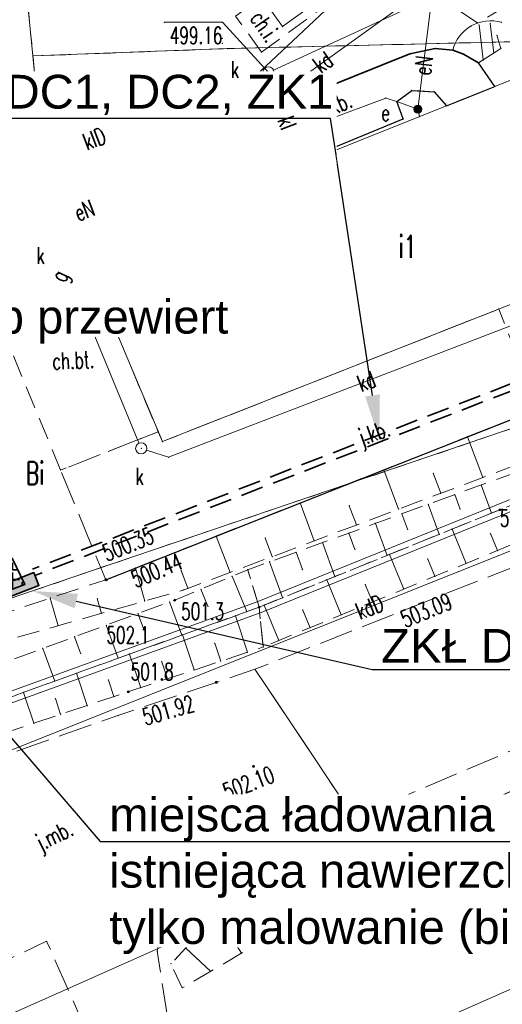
# Model space of a CAD drawing. Header units: metres. Extents: x 7422311 to 7422914, y 5495352 to 5495886.
# Tile 6 of 22: x 7422355 to 7422376, y 5495792 to 5495836. Entities that reach past the tile are written whole.
import ezdxf
from ezdxf import colors
from ezdxf.entities.mleader import LeaderData, LeaderLine
from ezdxf.enums import TextEntityAlignment as Align
from ezdxf.math import Vec2, Vec3

# ---------------------------------------------------------------- set-up
doc = ezdxf.new("R2010")
doc.units = ezdxf.units.M
doc.set_wipeout_variables(frame=1)
for name, pattern in [('L_0_03', [1, 0.5, -0.5]), ('L_0_04', [1.5, 1, -0.5]), ('L_0_06', [2, 1.5, -0.5])]:
    doc.linetypes.add(name, pattern=pattern)
doc.layers.get('0').update_dxf_attribs({"linetype": 'CONTINUOUS', "lineweight": 18})
doc.layers.add('!!!_EV_miejsca ładowania', color=3, linetype='CONTINUOUS')
for name, color, linetype, lineweight in [('_PROelCAD_ODNOSNIKI_SZCZEGOL', 7, 'CONTINUOUS', 13), ('EGB_Budynek', 7, 'CONTINUOUS', 50), ('EGB_DzialkaEwidencyjna', 7, 'CONTINUOUS', 18), ('EGB_KonturUzytkuGruntowego', 96, 'CONTINUOUS', 18), ('EGB_ObiektTrwaleZwiazanyZBudyn', 7, 'CONTINUOUS', 18), ('GES_InneUrzadzeniaTowarzyszac2', 7, 'CONTINUOUS', 18), ('GES_PrzewodElektroenergetyczny', 1, 'CONTINUOUS', 18), ('GES_PrzewodGazowy', 52, 'CONTINUOUS', 18), ('GES_PrzewodKanalizacyjny', 36, 'CONTINUOUS', 18), ('GES_Rzedna', 7, 'CONTINUOUS', 18), ('GES_UrzadzeniaSiecElektroener2', 7, 'CONTINUOUS', 18), ('GES_UrzadzeniaTechniczneSieciS', 7, 'CONTINUOUS', 18), ('KR_ObiektKarto', 7, 'CONTINUOUS', 18), ('M_projekt', 134, 'CONTINUOUS', 0), ('OT_Komunikacja', 7, 'CONTINUOUS', 18), ('OT_Ogrodzenia', 7, 'CONTINUOUS', 18), ('OT_Rzedna', 7, 'CONTINUOUS', 18), ('OT_Skarpa', 7, 'CONTINUOUS', 18)]:
    doc.layers.add(name, color=color, linetype=linetype, lineweight=lineweight)
doc.styles.add('Arial', font='arial.ttf')
doc.styles.get("Standard").update_dxf_attribs({"font": 'simplex.shx'})
doc.linetypes.add('L_0_15_SHX', pattern='A,0,-0.375,-0.75,-0.75,-0.75,-0.75,-0.75,[1,mapa_aktualana_poszerzona1.shx,S=0.05,R=0,X=0,Y=0],-0.75,-0.75,-0.75,-0.75,-0.375', length=7.5)

# ---------------------------------------------------------------- blocks, each defined once
blk = doc.blocks.new('L_0_02_1')
at = {"color": 0}
blk.add_point((0, 0), dxfattribs=at)
blk = doc.blocks.new('L_0_02_2')
at = {"color": 0}
blk.add_point((0, 0), dxfattribs=at)
blk = doc.blocks.new('SUPW_O')
at = {"color": 0, "linetype": 'Continuous', "lineweight": 18}
blk.add_wipeout([(0, -0.5), (0.25, -0.433), (0.433, -0.25), (0.5, 0), (0.433, 0.25), (0.25, 0.433), (0, 0.5), (-0.25, 0.433), (-0.433, 0.25), (-0.5, 0), (-0.433, -0.25), (-0.25, -0.433)], dxfattribs=at)
blk.add_circle((0, 0), 0.5, dxfattribs=at)
blk = doc.blocks.new('SUPS01_05')
at = {"linetype": 'Continuous', "lineweight": 13}
blk.add_hatch(color=0, dxfattribs=at).paths.add_polyline_path([(0, -0.091, 1), (0, 0.091, 1)])
at = {"color": 0, "linetype": 'Continuous', "lineweight": 13}
blk.add_circle((0, 0), 0.0906, dxfattribs=at)
blk = doc.blocks.new('SUEU')
at = {"linetype": 'Continuous', "lineweight": 18}
blk.add_hatch(color=0, dxfattribs=at).paths.add_polyline_path([(0, -0.361, 1), (0, 0.361, 1)])
at = {"color": 0, "linetype": 'Continuous', "lineweight": 18}
blk.add_circle((0, 0), 0.361, dxfattribs=at)
blk = doc.blocks.new('OTRN')
at = {"linetype": 'Continuous', "lineweight": 13}
blk.add_hatch(color=0, dxfattribs=at).paths.add_polyline_path([(0, -0.091, 1), (0, 0.091, 1)])
at = {"color": 0, "linetype": 'Continuous', "lineweight": 13}
blk.add_circle((0, 0), 0.0906, dxfattribs=at)
blk = doc.blocks.new('OTRS')
at = {"linetype": 'Continuous', "lineweight": 13}
blk.add_hatch(color=0, dxfattribs=at).paths.add_polyline_path([(0, -0.091, 1), (0, 0.091, 1)])
at = {"color": 0, "linetype": 'Continuous', "lineweight": 13}
blk.add_circle((0, 0), 0.0906, dxfattribs=at)

msp = doc.modelspace()

# ---------------------------------------------------------------- hatches: boundary and pattern name
at = {"layer": '!!!_EV_miejsca ładowania', "lineweight": 35, "true_color": 0xf26722}
h = msp.add_hatch(dxfattribs=at)
h.set_pattern_fill('ANGLE', color=30, scale=0.062)
h.set_pattern_definition([(0, (7419607.69035, 5495766.32567), (0, 0.43307), [0.31496, -0.11811]), (90, (7419607.69035, 5495766.32567), (-0.43307, 3e-17), [0.31496, -0.11811])])
h.paths.add_polyline_path([(7422349.56, 5495810.056), (7422347.234, 5495809.139), (7422344.908, 5495808.222), (7422345.416, 5495807.19), (7422354.77, 5495810.708), (7422354.211, 5495811.89), (7422351.886, 5495810.973)])
at = {"layer": 'M_projekt', "linetype": 'Continuous'}
h = msp.add_hatch(color=1, dxfattribs=at)
h.dxf.hatch_style = 1
h.paths.add_polyline_path([(7422353.796, 5495810.703), (7422355.175, 5495811.244), (7422355.398, 5495810.676), (7422354.019, 5495810.135)])

# ---------------------------------------------------------------- linework, layer by layer
at = {"layer": '!!!_EV_miejsca ładowania', "color": 32, "lineweight": 35, "true_color": 0xcd6928}
msp.add_lwpolyline([(7422344.908, 5495808.222), (7422345.416, 5495807.19), (7422354.77, 5495810.708), (7422354.211, 5495811.89), (7422344.908, 5495808.222)], dxfattribs=at)
for p in [(7422360.972, 5495835.709), (7422363.55, 5495835.709), (7422366.222, 5495835.516), (7422366.222, 5495835.516), (7422374.602, 5495835.544), (7422374.894, 5495835.677), (7422374.894, 5495835.677), (7422374.952, 5495835.586), (7422375.448, 5495835.647), (7422375.944, 5495835.707), (7422375.746, 5495835.131), (7422363.55, 5495834.997), (7422363.55, 5495834.772), (7422355.134, 5495834.207), (7422355.134, 5495834.207), (7422355.134, 5495834.207), (7422355.134, 5495834.207), (7422355.134, 5495834.207), (7422355.134, 5495834.207), (7422355.134, 5495834.207), (7422355.134, 5495834.207), (7422355.134, 5495834.207), (7422355.134, 5495834.207), (7422355.134, 5495834.207), (7422355.134, 5495834.207), (7422355.134, 5495834.207), (7422355.134, 5495834.207), (7422363.764, 5495834.537), (7422363.764, 5495834.537), (7422363.764, 5495834.537), (7422363.764, 5495834.537), (7422363.764, 5495834.537), (7422363.764, 5495834.537), (7422363.764, 5495834.537), (7422363.764, 5495834.537), (7422365.292, 5495834.379), (7422365.292, 5495834.379), (7422371.874, 5495834.297), (7422371.874, 5495834.297), (7422371.874, 5495834.297), (7422371.874, 5495834.297), (7422371.874, 5495834.297), (7422371.874, 5495834.297), (7422373.004, 5495834.547), (7422373.004, 5495834.547), (7422373.004, 5495834.547), (7422373.004, 5495834.547), (7422373.004, 5495834.547), (7422373.004, 5495834.547), (7422373.784, 5495834.467), (7422373.784, 5495834.467), (7422373.784, 5495834.467), (7422373.784, 5495834.467), (7422373.784, 5495834.467), (7422373.784, 5495834.467), (7422373.784, 5495834.467), (7422373.784, 5495834.467), (7422373.784, 5495834.467), (7422374.264, 5495834.287), (7422374.264, 5495834.287), (7422374.264, 5495834.287), (7422374.264, 5495834.287), (7422374.264, 5495834.287), (7422374.264, 5495834.287), (7422374.264, 5495834.287), (7422374.264, 5495834.287), (7422375.607, 5495834.339), (7422375.924, 5495834.547), (7422375.924, 5495834.547), (7422375.924, 5495834.547), (7422374.934, 5495833.897), (7422374.934, 5495833.897), (7422374.934, 5495833.897), (7422374.934, 5495833.897), (7422374.934, 5495833.897), (7422374.934, 5495833.897), (7422374.934, 5495833.897), (7422374.934, 5495833.897), (7422374.934, 5495833.897), (7422374.934, 5495833.897), (7422375.141, 5495834.033), (7422375.654, 5495832.857), (7422375.654, 5495832.857), (7422375.654, 5495832.857), (7422375.654, 5495832.857), (7422371.964, 5495832.677), (7422371.964, 5495832.677), (7422371.964, 5495832.677), (7422371.964, 5495832.677), (7422372.954, 5495832.617), (7422372.954, 5495832.617), (7422372.954, 5495832.617), (7422372.954, 5495832.617), (7422370.804, 5495832.337), (7422370.804, 5495832.337), (7422371.304, 5495832.177), (7422371.304, 5495832.177), (7422371.304, 5495832.177), (7422371.304, 5495832.177), (7422371.304, 5495832.177), (7422371.304, 5495832.177), (7422373.504, 5495831.997), (7422373.504, 5495831.997), (7422373.504, 5495831.997), (7422373.504, 5495831.997), (7422372.234, 5495831.847), (7422372.234, 5495831.847), (7422372.234, 5495831.847), (7422372.234, 5495831.847), (7422372.234, 5495831.847), (7422372.234, 5495831.847), (7422355.424, 5495831.237), (7422355.424, 5495831.237), (7422355.424, 5495831.237), (7422355.424, 5495831.237), (7422355.424, 5495831.237), (7422355.424, 5495831.237), (7422355.424, 5495831.237), (7422355.424, 5495831.237), (7422355.424, 5495831.237), (7422355.424, 5495831.237), (7422371.584, 5495831.407), (7422371.584, 5495831.407), (7422371.584, 5495831.407), (7422371.584, 5495831.407), (7422372.301, 5495831.513), (7422372.301, 5495831.513), (7422363.304, 5495830.857), (7422363.304, 5495830.857), (7422363.304, 5495830.857), (7422363.304, 5495830.857), (7422363.304, 5495830.857), (7422363.304, 5495830.857), (7422364.904, 5495829.957), (7422364.904, 5495829.957), (7422364.904, 5495829.957), (7422364.904, 5495829.957), (7422366.024, 5495829.987), (7422366.024, 5495829.987), (7422366.024, 5495829.987), (7422366.024, 5495829.987), (7422366.14, 5495829.863), (7422366.14, 5495829.863), (7422367.017, 5495830.013), (7422367.017, 5495830.013), (7422367.814, 5495829.857), (7422367.814, 5495829.857), (7422367.814, 5495829.857), (7422367.814, 5495829.857), (7422367.814, 5495829.857), (7422367.814, 5495829.857), (7422367.814, 5495829.857), (7422367.103, 5495829.429), (7422367.103, 5495829.429), (7422364.294, 5495829.247), (7422364.294, 5495829.247), (7422364.294, 5495829.247), (7422364.294, 5495829.247), (7422366.694, 5495829.267), (7422366.694, 5495829.267), (7422366.694, 5495829.267), (7422366.694, 5495829.267), (7422366.696, 5495829.266), (7422366.696, 5495829.266), (7422364.253, 5495828.357), (7422364.253, 5495828.357), (7422364.294, 5495828.303), (7422364.294, 5495828.303), (7422364.294, 5495828.297), (7422364.294, 5495828.297), (7422356.873, 5495825.684), (7422356.873, 5495825.684), (7422356.873, 5495825.684), (7422356.873, 5495825.684), (7422357.344, 5495825.517), (7422357.344, 5495825.517), (7422357.344, 5495825.517), (7422357.344, 5495825.517), (7422357.521, 5495825.098), (7422357.521, 5495825.098), (7422355.948, 5495823.673), (7422355.948, 5495823.673), (7422375.828, 5495822.958), (7422375.828, 5495822.958), (7422360.702, 5495817.502), (7422360.702, 5495817.502), (7422360.702, 5495817.502), (7422360.702, 5495817.502), (7422374.442, 5495817.282), (7422360.884, 5495817.067), (7422360.884, 5495817.067), (7422360.884, 5495817.067), (7422360.884, 5495817.067), (7422361.159, 5495816.369), (7422361.159, 5495816.369), (7422356.364, 5495815.797), (7422356.364, 5495815.797), (7422356.364, 5495815.797), (7422356.364, 5495815.797), (7422370.722, 5495815.811), (7422372.917, 5495815.657), (7422375.123, 5495815.471), (7422375.048, 5495815.138), (7422373.251, 5495814.767), (7422373.874, 5495814.711), (7422367.002, 5495814.34), (7422369.185, 5495814.217), (7422371.379, 5495814.064), (7422372.699, 5495814.284), (7422374.109, 5495814.064), (7422371.524, 5495813.857), (7422375.503, 5495813.887), (7422369.507, 5495813.36), (7422370.349, 5495813.43), (7422371.775, 5495813.167), (7422373.751, 5495813.177), (7422363.282, 5495812.868), (7422365.453, 5495812.778), (7422369.174, 5495813.003), (7422373.184, 5495812.948), (7422375.454, 5495812.981), (7422367.635, 5495812.656), (7422368, 5495812.576), (7422365.763, 5495811.952), (7422366.825, 5495812.149), (7422369.44, 5495812.271), (7422370.866, 5495812.009), (7422370.97, 5495812.051), (7422372.676, 5495811.847), (7422375.766, 5495812.223), (7422359.684, 5495811.445), (7422365.65, 5495811.722), (7422374.379, 5495811.651), (7422361.72, 5495811.338), (7422363.891, 5495811.248), (7422363.982, 5495811.079), (7422364.674, 5495811.367), (7422364.674, 5495811.367), (7422364.674, 5495811.367), (7422364.674, 5495811.367), (7422367.106, 5495811.374), (7422368.547, 5495811.069), (7422372.992, 5495811.08), (7422358.374, 5495810.927), (7422358.374, 5495810.927), (7422358.374, 5495810.927), (7422358.374, 5495810.927), (7422358.374, 5495810.927), (7422358.374, 5495810.927), (7422362.019, 5495810.544), (7422368.189, 5495810.924), (7422369.899, 5495810.712), (7422355.905, 5495810.108), (7422361.814, 5495810.467), (7422361.814, 5495810.467), (7422362.597, 5495810.504), (7422366.228, 5495810.13), (7422371.605, 5495810.509), (7422357.991, 5495810.085), (7422360.101, 5495809.979), (7422361.208, 5495809.938), (7422361.434, 5495810.021), (7422361.434, 5495810.021), (7422362.91, 5495809.75), (7422365.184, 5495809.707), (7422365.184, 5495809.707), (7422365.184, 5495809.707), (7422365.184, 5495809.707), (7422365.184, 5495809.707), (7422365.184, 5495809.707), (7422365.184, 5495809.707), (7422365.184, 5495809.707), (7422365.184, 5495809.707), (7422365.184, 5495809.707), (7422365.184, 5495809.707), (7422365.184, 5495809.707), (7422365.409, 5495809.798), (7422370.218, 5495809.937), (7422358.178, 5495809.431), (7422359.799, 5495809.422), (7422364.126, 5495809.324), (7422364.635, 5495809.508), (7422367.122, 5495809.578), (7422368.832, 5495809.366), (7422356.254, 5495808.883), (7422358.391, 5495808.905), (7422367.445, 5495808.794), (7422356.983, 5495808.389), (7422360.069, 5495808.686), (7422361.748, 5495808.462), (7422361.775, 5495808.472), (7422363.215, 5495808.104), (7422365.364, 5495807.937), (7422365.364, 5495807.937), (7422365.364, 5495807.937), (7422365.364, 5495807.937), (7422366.058, 5495808.223), (7422355.574, 5495807.873), (7422357.25, 5495807.659), (7422359.424, 5495807.62), (7422364.666, 5495807.705), (7422358.928, 5495807.44), (7422360.854, 5495807.283), (7422363.48, 5495807.309), (7422357.073, 5495806.768), (7422362.294, 5495806.914), (7422364.994, 5495806.947), (7422364.994, 5495806.947), (7422364.994, 5495806.947), (7422364.994, 5495806.947), (7422356.107, 5495806.418), (7422358.492, 5495806.462), (7422361.108, 5495806.519), (7422354.721, 5495805.916), (7422358.736, 5495805.729), (7422359.922, 5495806.124), (7422356.131, 5495805.64), (7422357.55, 5495805.334), (7422356.365, 5495804.939), (7422358.914, 5495804.89), (7422358.914, 5495804.89), (7422355.179, 5495804.544), (7422375.328, 5495801.065), (7422374.414, 5495800.659), (7422375.591, 5495800.471), (7422369.404, 5495800.357), (7422369.404, 5495800.357), (7422369.404, 5495800.357), (7422369.404, 5495800.357), (7422373.5, 5495800.253), (7422372.586, 5495799.847), (7422373.759, 5495799.669), (7422371.672, 5495799.441), (7422374.937, 5495799.482), (7422370.559, 5495798.947), (7422370.559, 5495798.947), (7422370.758, 5495799.035), (7422371.927, 5495798.867), (7422369.837, 5495798.648), (7422373.1, 5495798.689), (7422367.988, 5495797.883), (7422368.912, 5495798.265), (7422370.076, 5495798.068), (7422371.264, 5495797.897), (7422367.064, 5495797.5), (7422366.14, 5495797.118), (7422368.234, 5495797.29), (7422369.398, 5495797.093), (7422361.097, 5495796.765), (7422361.097, 5495796.765), (7422365.216, 5495796.736), (7422368.373, 5495796.65), (7422368.373, 5495796.65), (7422364.181, 5495796.307), (7422364.181, 5495796.307), (7422364.292, 5495796.353), (7422366.436, 5495796.404), (7422367.603, 5495796.2), (7422363.437, 5495795.838), (7422362.606, 5495795.287), (7422362.671, 5495795.355), (7422362.671, 5495795.355), (7422364.641, 5495795.512), (7422355.745, 5495794.858), (7422355.745, 5495794.858), (7422365.86, 5495795.18), (7422360.657, 5495794.413), (7422360.657, 5495794.413), (7422361.924, 5495794.555), (7422363.269, 5495794.669), (7422364.393, 5495794.322), (7422361.271, 5495793.854), (7422361.271, 5495793.854), (7422363.03, 5495793.524), (7422361.771, 5495792.787), (7422361.771, 5495792.787)]:
    msp.add_point(p)
at = {"layer": '_PROelCAD_ODNOSNIKI_SZCZEGOL', "lineweight": 18, "flags": 128}
for points in [[(7422377.364, 5495840.657), (7422356.324, 5495825.517), (7422359.944, 5495816.767), (7422361.159, 5495816.369), (7422384.304, 5495825.268), (7422387.807, 5495827.739)], [(7422372.234, 5495831.847), (7422371.304, 5495832.177), (7422370.804, 5495832.337), (7422334.369, 5495818.747)]]:
    msp.add_lwpolyline(points, dxfattribs=at)
msp.add_lwpolyline([(7422384.574, 5495826.407), (7422360.884, 5495817.067), (7422357.344, 5495825.517), (7422380.794, 5495834.917)], close=True, dxfattribs=at)
at = {"layer": 'EGB_DzialkaEwidencyjna', "linetype": 'CONTINUOUS', "lineweight": 18}
for p, q in [((7422355.134, 5495834.207), (7422354.664, 5495839.057)), ((7422363.764, 5495834.537), (7422389.924, 5495835.167)), ((7422389.924, 5495835.167), (7422363.764, 5495834.537)), ((7422355.134, 5495834.207), (7422363.764, 5495834.537)), ((7422363.764, 5495834.537), (7422355.134, 5495834.207)), ((7422355.424, 5495831.237), (7422355.134, 5495834.207)), ((7422344.014, 5495832.937), (7422355.424, 5495831.237)), ((7422390.374, 5495822.387), (7422353.044, 5495809.727)), ((7422400.554, 5495803.517), (7422372.968, 5495791.223))]:
    msp.add_line(p, q, dxfattribs=at)
at = {"layer": 'EGB_KonturUzytkuGruntowego', "color": 96, "linetype": 'L_0_03', "lineweight": 18, "flags": 128}
for points in [[(7422404.094, 5495828.507), (7422389.924, 5495835.167), (7422363.764, 5495834.537), (7422355.134, 5495834.207), (7422354.664, 5495839.057), (7422364.614, 5495839.657), (7422388.214, 5495839.107), (7422407.684, 5495830.107)], [(7422353.044, 5495809.727), (7422342.744, 5495831.677), (7422344.014, 5495832.937), (7422355.424, 5495831.237), (7422355.134, 5495834.207), (7422363.764, 5495834.537), (7422389.924, 5495835.167), (7422394.984, 5495824.447), (7422390.374, 5495822.387)]]:
    msp.add_lwpolyline(points, close=True, dxfattribs=at)
at = {"layer": 'EGB_ObiektTrwaleZwiazanyZBudyn', "linetype": 'Continuous', "lineweight": 18, "flags": 128}
msp.add_lwpolyline([(7422366.14, 5495829.863), (7422366.696, 5495829.266), (7422364.294, 5495828.297), (7422364.294, 5495829.247), (7422364.904, 5495829.957), (7422366.024, 5495829.987)], close=True, dxfattribs=at)
at = {"layer": 'GES_InneUrzadzeniaTowarzyszac2'}
for p in [(7422365.594, 5495833.477), (7422356.324, 5495825.517), (7422359.944, 5495816.767)]:
    msp.add_point(p, dxfattribs=at)
at = {"layer": 'GES_PrzewodElektroenergetyczny', "color": 1, "linetype": 'Continuous', "lineweight": 18, "flags": 128}
for points in [[(7422372.234, 5495831.847), (7422372.784, 5495836.197)], [(7422372.234, 5495831.847), (7422372.301, 5495831.513)], [(7422451.154, 5495827.037), (7422449.142, 5495828.993), (7422443.162, 5495824.004), (7422438.567, 5495825.867), (7422430.469, 5495824.022), (7422417.254, 5495818.797), (7422405.949, 5495814.471), (7422380.354, 5495803.297), (7422350.137, 5495789.838), (7422337.651, 5495789.769), (7422323.364, 5495795.282), (7422317.278, 5495798.229)]]:
    msp.add_lwpolyline(points, dxfattribs=at)
at = {"layer": 'GES_PrzewodGazowy', "color": 52, "linetype": 'Continuous', "lineweight": 18, "flags": 128}
for points in [[(7422356.873, 5495825.684), (7422368.352, 5495836.454), (7422370.965, 5495844.535)], [(7422356.873, 5495825.684), (7422355.948, 5495823.673)]]:
    msp.add_lwpolyline(points, dxfattribs=at)
at = {"layer": 'GES_PrzewodKanalizacyjny', "color": 36, "linetype": 'Continuous', "lineweight": 18, "flags": 128}
for points in [[(7422463.144, 5495844.657), (7422447.174, 5495838.307), (7422396.35, 5495819.815), (7422376.694, 5495812.343), (7422340.908, 5495798.066), (7422317.474, 5495814.337)], [(7422377.794, 5495839.117), (7422365.594, 5495833.477)], [(7422365.594, 5495833.477), (7422348.592, 5495826.998)], [(7422367.103, 5495829.429), (7422365.594, 5495833.477)]]:
    msp.add_lwpolyline(points, dxfattribs=at)
at = {"layer": 'GES_UrzadzeniaSiecElektroener2', "color": 1}
msp.add_point((7422372.234, 5495831.847), dxfattribs=at)
at = {"layer": 'GES_UrzadzeniaTechniczneSieciS', "color": 7, "linetype": 'Continuous', "lineweight": 18, "flags": 128}
msp.add_lwpolyline([(7422366.222, 5495835.516), (7422365.314, 5495836.787), (7422366.574, 5495837.687), (7422367.484, 5495836.417)], close=True, dxfattribs=at)
at = {"layer": 'KR_ObiektKarto', "linetype": 'Continuous', "lineweight": 18, "flags": 128}
for points in [[(7422375.141, 5495834.033), (7422374.952, 5495835.586)], [(7422375.607, 5495834.339), (7422375.448, 5495835.647)], [(7422375.123, 5495815.471), (7422374.442, 5495817.282)], [(7422371.379, 5495814.064), (7422370.722, 5495815.811)], [(7422373.251, 5495814.767), (7422372.917, 5495815.657)], [(7422375.048, 5495815.138), (7422375.503, 5495813.887)], [(7422373.874, 5495814.711), (7422374.109, 5495814.064)], [(7422367.635, 5495812.656), (7422367.002, 5495814.34)], [(7422369.507, 5495813.36), (7422369.185, 5495814.217)], [(7422372.699, 5495814.284), (7422373.184, 5495812.948)], [(7422371.524, 5495813.857), (7422371.775, 5495813.167)], [(7422370.349, 5495813.43), (7422370.866, 5495812.009)], [(7422374.379, 5495811.651), (7422373.751, 5495813.177)], [(7422363.891, 5495811.248), (7422363.282, 5495812.868)], [(7422365.763, 5495811.952), (7422365.453, 5495812.778)], [(7422369.174, 5495813.003), (7422369.44, 5495812.271)], [(7422375.766, 5495812.223), (7422375.454, 5495812.981)], [(7422368, 5495812.576), (7422368.547, 5495811.069)], [(7422366.825, 5495812.149), (7422367.106, 5495811.374)], [(7422371.605, 5495810.509), (7422370.97, 5495812.051)], [(7422372.992, 5495811.08), (7422372.676, 5495811.847)], [(7422360.101, 5495809.979), (7422359.684, 5495811.445)], [(7422365.65, 5495811.722), (7422366.228, 5495810.13)], [(7422362.019, 5495810.544), (7422361.72, 5495811.338)], [(7422363.982, 5495811.079), (7422364.635, 5495809.508)], [(7422368.832, 5495809.366), (7422368.189, 5495810.924)], [(7422370.218, 5495809.937), (7422369.899, 5495810.712)], [(7422356.254, 5495808.883), (7422355.905, 5495810.108)], [(7422362.597, 5495810.504), (7422362.91, 5495809.75)], [(7422358.178, 5495809.431), (7422357.991, 5495810.085)], [(7422361.208, 5495809.938), (7422361.748, 5495808.462)], [(7422366.058, 5495808.223), (7422365.409, 5495809.798)], [(7422359.799, 5495809.422), (7422360.069, 5495808.686)], [(7422364.666, 5495807.705), (7422364.126, 5495809.324)], [(7422367.445, 5495808.794), (7422367.122, 5495809.578)], [(7422358.391, 5495808.905), (7422358.928, 5495807.44)], [(7422356.983, 5495808.389), (7422357.25, 5495807.659)], [(7422362.294, 5495806.914), (7422361.775, 5495808.472)], [(7422363.48, 5495807.309), (7422363.215, 5495808.104)], [(7422355.574, 5495807.873), (7422356.107, 5495806.418)], [(7422359.922, 5495806.124), (7422359.424, 5495807.62)], [(7422361.108, 5495806.519), (7422360.854, 5495807.283)], [(7422357.55, 5495805.334), (7422357.073, 5495806.768)], [(7422358.736, 5495805.729), (7422358.492, 5495806.462)], [(7422355.179, 5495804.544), (7422354.721, 5495805.916)], [(7422356.365, 5495804.939), (7422356.131, 5495805.64)], [(7422375.328, 5495801.065), (7422375.591, 5495800.471)], [(7422374.414, 5495800.659), (7422374.937, 5495799.482)], [(7422373.5, 5495800.253), (7422373.759, 5495799.669)], [(7422372.586, 5495799.847), (7422373.1, 5495798.689)], [(7422371.672, 5495799.441), (7422371.927, 5495798.867)], [(7422370.758, 5495799.035), (7422371.264, 5495797.897)], [(7422369.837, 5495798.648), (7422370.076, 5495798.068)], [(7422367.988, 5495797.883), (7422368.234, 5495797.29)], [(7422368.912, 5495798.265), (7422369.398, 5495797.093)], [(7422367.064, 5495797.5), (7422367.603, 5495796.2)], [(7422366.14, 5495797.118), (7422366.436, 5495796.404)], [(7422365.216, 5495796.736), (7422365.86, 5495795.18)], [(7422364.292, 5495796.353), (7422364.641, 5495795.512)], [(7422363.437, 5495795.838), (7422364.393, 5495794.322)], [(7422362.606, 5495795.287), (7422363.269, 5495794.669)], [(7422361.924, 5495794.555), (7422363.03, 5495793.524)]]:
    msp.add_lwpolyline(points, dxfattribs=at)
at = {"layer": 'M_projekt', "color": 1, "linetype": 'Continuous', "lineweight": 35}
msp.add_lwpolyline([(7422353.796, 5495810.703), (7422355.175, 5495811.244), (7422355.398, 5495810.676), (7422354.019, 5495810.135)], close=True, dxfattribs=at)
at = {"layer": 'OT_Komunikacja', "linetype": 'CONTINUOUS', "lineweight": 18}
for p, q in [((7422365.09, 5495809.939), (7422385.31, 5495818.129)), ((7422365.278, 5495809.476), (7422385.498, 5495817.666)), ((7422346.769, 5495803.3), (7422365.099, 5495809.942)), ((7422346.875, 5495802.807), (7422365.269, 5495809.472))]:
    msp.add_line(p, q, dxfattribs=at)
at = {"layer": 'OT_Komunikacja', "color": 7, "linetype": 'L_0_04', "lineweight": 18, "flags": 128}
for points in [[(7422380.214, 5495840.197), (7422379.514, 5495839.497), (7422379.214, 5495838.727), (7422379.214, 5495837.917), (7422375.824, 5495836.227), (7422374.894, 5495835.677), (7422373.854, 5495836.357), (7422379.364, 5495841.417), (7422368.924, 5495853.217), (7422370.514, 5495854.707), (7422370.914, 5495855.347), (7422371.394, 5495856.167), (7422372.284, 5495857.807), (7422372.024, 5495858.407), (7422371.644, 5495858.567), (7422370.734, 5495858.837), (7422370.244, 5495858.857), (7422369.634, 5495858.737), (7422377.574, 5495865.917), (7422377.334, 5495863.327), (7422376.894, 5495860.917), (7422376.934, 5495860.357), (7422377.034, 5495859.957), (7422378.784, 5495856.057), (7422379.424, 5495855.167), (7422382.904, 5495846.867), (7422382.644, 5495846.647), (7422382.194, 5495845.457), (7422382.814, 5495841.877), (7422382.984, 5495841.277)], [(7422365.292, 5495834.379), (7422364.135, 5495835.971), (7422367.189, 5495838.191), (7422368.346, 5495836.6)], [(7422356.364, 5495815.797), (7422353.214, 5495823.427), (7422357.521, 5495825.098), (7422360.702, 5495817.502)]]:
    msp.add_lwpolyline(points, close=True, dxfattribs=at)
at = {"layer": 'OT_Komunikacja', "color": 7, "linetype": 'L_0_06', "lineweight": 18, "flags": 128}
for points in [[(7422400.354, 5495830.247), (7422391.014, 5495824.477), (7422386.364, 5495821.997), (7422358.374, 5495810.927), (7422356.364, 5495815.797), (7422360.702, 5495817.502), (7422360.884, 5495817.067), (7422375.828, 5495822.958), (7422376.374, 5495821.567), (7422385.134, 5495825.007), (7422384.574, 5495826.407), (7422393.604, 5495830.127), (7422388.734, 5495841.967), (7422388.364, 5495842.627), (7422387.974, 5495842.937), (7422387.084, 5495843.167), (7422386.544, 5495843.207), (7422385.964, 5495843.047), (7422382.814, 5495841.877), (7422382.644, 5495846.647), (7422386.034, 5495847.997), (7422387.504, 5495848.307), (7422388.874, 5495848.457), (7422393.174, 5495853.627), (7422395.484, 5495851.027), (7422392.294, 5495847.237), (7422393.354, 5495846.297), (7422394.194, 5495845.237), (7422394.744, 5495844.187)], [(7422433.214, 5495826.447), (7422422.094, 5495822.027), (7422408.674, 5495816.757), (7422388.774, 5495808.597), (7422369.404, 5495800.357), (7422364.994, 5495806.947), (7422386.514, 5495815.467), (7422402.284, 5495821.697), (7422421.984, 5495829.697), (7422429.134, 5495832.847)]]:
    msp.add_lwpolyline(points, close=True, dxfattribs=at)
at = {"layer": 'OT_Komunikacja', "color": 7, "linetype": 'Continuous', "lineweight": 25, "flags": 128}
for points in [[(7422358.374, 5495810.927), (7422386.364, 5495821.997), (7422391.014, 5495824.477), (7422400.354, 5495830.247), (7422394.744, 5495844.187), (7422394.194, 5495845.237), (7422393.354, 5495846.297), (7422392.294, 5495847.237), (7422395.484, 5495851.027), (7422393.174, 5495853.627), (7422388.874, 5495848.457), (7422387.504, 5495848.307), (7422386.034, 5495847.997), (7422382.644, 5495846.647)], [(7422345.484, 5495830.182), (7422357.344, 5495825.517)]]:
    msp.add_lwpolyline(points, dxfattribs=at)
at = {"layer": 'OT_Komunikacja', "color": 7, "linetype": 'Continuous', "lineweight": 18, "flags": 128}
msp.add_lwpolyline([(7422373.784, 5495834.467, -0.202682), (7422374.602, 5495835.544, -0.202682), (7422375.944, 5495835.707), (7422375.944, 5495835.707)], format="xyb", dxfattribs=at)
for points in [[(7422375.746, 5495835.131), (7422375.924, 5495834.547)], [(7422375.924, 5495834.547), (7422374.934, 5495833.897), (7422374.264, 5495834.287), (7422373.784, 5495834.467)]]:
    msp.add_lwpolyline(points, dxfattribs=at)
at = {"layer": 'OT_Komunikacja', "color": 7, "linetype": 'Continuous', "lineweight": 25, "flags": 128}
msp.add_lwpolyline([(7422366.696, 5495829.266, -0.353597), (7422367.017, 5495830.013, -0.353143), (7422367.814, 5495829.857), (7422371.584, 5495831.407), (7422371.304, 5495832.177), (7422371.964, 5495832.677), (7422372.954, 5495832.617), (7422373.504, 5495831.997), (7422375.654, 5495832.857), (7422374.934, 5495833.897), (7422374.264, 5495834.287), (7422373.784, 5495834.467), (7422373.004, 5495834.547), (7422371.874, 5495834.297), (7422363.304, 5495830.857), (7422364.294, 5495828.297)], format="xyb", dxfattribs=at)
at = {"layer": 'OT_Komunikacja', "color": 7, "linetype": 'L_0_04', "lineweight": 18, "flags": 128}
for points in [[(7422366.696, 5495829.266), (7422366.024, 5495829.987), (7422364.904, 5495829.957), (7422364.294, 5495829.247), (7422364.253, 5495828.357), (7422363.304, 5495830.857), (7422371.874, 5495834.297), (7422373.004, 5495834.547), (7422373.784, 5495834.467), (7422374.264, 5495834.287), (7422374.934, 5495833.897), (7422374.934, 5495833.897)], [(7422375.654, 5495832.857), (7422373.504, 5495831.997), (7422372.954, 5495832.617), (7422371.964, 5495832.677), (7422371.304, 5495832.177), (7422371.584, 5495831.407), (7422367.814, 5495829.857)]]:
    msp.add_lwpolyline(points, dxfattribs=at)
msp.add_lwpolyline([(7422367.814, 5495829.857, 0.353143), (7422367.017, 5495830.013, 0.353597), (7422366.696, 5495829.266)], format="xyb", dxfattribs=at)
at = {"layer": 'OT_Komunikacja', "color": 7, "linetype": 'L_0_06', "lineweight": 18, "flags": 128}
msp.add_lwpolyline([(7422328.484, 5495806.047), (7422330.384, 5495804.057), (7422332.23, 5495802.95), (7422334.669, 5495801.641), (7422336.513, 5495801.066), (7422341.47, 5495800.355), (7422344.973, 5495800.558), (7422347.595, 5495800.914), (7422358.914, 5495804.89), (7422364.994, 5495806.947), (7422369.404, 5495800.357), (7422361.097, 5495796.765), (7422360.657, 5495794.413), (7422361.182, 5495791.063), (7422361.964, 5495789.189), (7422360.854, 5495788.957), (7422358.58, 5495788.487), (7422357.815, 5495790.193), (7422355.745, 5495794.858), (7422350.111, 5495792.168), (7422348.257, 5495789.402), (7422347.474, 5495788.037), (7422345.553, 5495786.838), (7422339.994, 5495787.499), (7422340.124, 5495787.846, 0.051197), (7422340.16, 5495788.944, 0.051197), (7422339.972, 5495790.026, 0.089478), (7422338.551, 5495791.565, 0.089478), (7422336.682, 5495792.51), (7422327.938, 5495795.271), (7422325.464, 5495795.997), (7422319.534, 5495798.907)], format="xyb", close=True, dxfattribs=at)
at = {"layer": 'OT_Ogrodzenia', "linetype": 'CONTINUOUS', "lineweight": 35}
for p, q in [((7422363.304, 5495830.857), (7422371.874, 5495834.297)), ((7422371.874, 5495834.297), (7422373.004, 5495834.547)), ((7422373.004, 5495834.547), (7422373.784, 5495834.467)), ((7422373.784, 5495834.467), (7422374.264, 5495834.287)), ((7422374.264, 5495834.287), (7422374.934, 5495833.897))]:
    msp.add_line(p, q, dxfattribs=at)
at = {"layer": 'OT_Ogrodzenia', "linetype": 'L_0_15_SHX', "lineweight": 35}
for p, q in [((7422363.304, 5495830.857), (7422371.874, 5495834.297)), ((7422371.874, 5495834.297), (7422373.004, 5495834.547)), ((7422373.004, 5495834.547), (7422373.784, 5495834.467)), ((7422373.784, 5495834.467), (7422374.264, 5495834.287)), ((7422374.264, 5495834.287), (7422374.934, 5495833.897))]:
    msp.add_line(p, q, dxfattribs=at)
at = {"layer": 'OT_Rzedna'}
for p in [(7422375.876, 5495814.038), (7422358.374, 5495810.927), (7422358.4, 5495810.918), (7422361.434, 5495810.021), (7422365.184, 5495809.707), (7422363.281, 5495806.367), (7422359.371, 5495805.941), (7422364.932, 5495802.63)]:
    msp.add_point(p, dxfattribs=at)
at = {"layer": 'OT_Skarpa', "color": 7, "linetype": 'L_0_04', "lineweight": 18, "flags": 128}
for points in [[(7422400.884, 5495827.277), (7422397.084, 5495824.977), (7422394.864, 5495824.387), (7422392.054, 5495821.837), (7422361.814, 5495810.467), (7422351.144, 5495807.427), (7422343.714, 5495805.457), (7422348.974, 5495807.807), (7422358.374, 5495810.927), (7422386.364, 5495821.997), (7422391.014, 5495824.477), (7422400.354, 5495830.247), (7422394.744, 5495844.187), (7422394.194, 5495845.237), (7422393.354, 5495846.297), (7422392.294, 5495847.237), (7422395.484, 5495851.027), (7422396.514, 5495848.167), (7422397.404, 5495845.327), (7422402.484, 5495834.484), (7422403.424, 5495831.837), (7422403.514, 5495829.337)], [(7422365.184, 5495809.707), (7422346.822, 5495803.054), (7422341.775, 5495802.664), (7422338.698, 5495803), (7422334.691, 5495804.159), (7422332.048, 5495806.184), (7422329.545, 5495809.163), (7422328.234, 5495813.817), (7422327.754, 5495816.567), (7422327.994, 5495820.537), (7422328.574, 5495821.087), (7422329.104, 5495822.107), (7422331.824, 5495825.387), (7422336.814, 5495828.687), (7422343.304, 5495832.177), (7422347.254, 5495832.787), (7422348.504, 5495832.307), (7422341.054, 5495829.947), (7422333.993, 5495825.119), (7422331.293, 5495821.702), (7422330.251, 5495817.67), (7422330.117, 5495814.319), (7422331.365, 5495809.796), (7422336.201, 5495805.775), (7422340.724, 5495804.995), (7422346.634, 5495804.596), (7422361.434, 5495810.021), (7422364.674, 5495811.367)], [(7422328.574, 5495821.087), (7422327.994, 5495820.537), (7422327.754, 5495816.567), (7422328.234, 5495813.817), (7422329.545, 5495809.163), (7422332.048, 5495806.184), (7422334.691, 5495804.159), (7422338.698, 5495803), (7422341.775, 5495802.664), (7422346.822, 5495803.054), (7422365.184, 5495809.707), (7422365.364, 5495807.937), (7422347.152, 5495801.87), (7422341.849, 5495801.159), (7422336.199, 5495801.939), (7422333.253, 5495803.343), (7422331.225, 5495804.851), (7422328.444, 5495809.187), (7422327.334, 5495813.477), (7422326.714, 5495816.147), (7422326.664, 5495818.937), (7422327.414, 5495821.537)], [(7422365.184, 5495809.707), (7422364.674, 5495811.367), (7422385.034, 5495818.767), (7422385.404, 5495817.897)], [(7422386.044, 5495816.457), (7422365.364, 5495807.937), (7422365.184, 5495809.707), (7422385.404, 5495817.897)], [(7422377.964, 5495800.787), (7422368.373, 5495796.65), (7422361.771, 5495792.787), (7422361.271, 5495793.854), (7422362.671, 5495795.355), (7422364.181, 5495796.307), (7422370.559, 5495798.947), (7422380.354, 5495803.297)]]:
    msp.add_lwpolyline(points, close=True, dxfattribs=at)

# ---------------------------------------------------------------- block references
at = {"layer": 'EGB_DzialkaEwidencyjna', "color": 7, "linetype": 'Continuous'}
for name, p, xscale, yscale, zscale, rotation in [('L_0_02_2', (7422355.134, 5495834.207), 0.4999999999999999, 0.4999999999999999, 0.4999999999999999, 275.58), ('L_0_02_1', (7422355.134, 5495834.207), 0.5, 0.5, 0.5, 2.19), ('L_0_02_2', (7422355.134, 5495834.207), 0.5, 0.5, 0.5, 2.19), ('L_0_02_1', (7422355.134, 5495834.207), 0.5, 0.5, 0.5, 95.54), ('L_0_02_2', (7422355.134, 5495834.207), 0.5, 0.5, 0.5, 95.54), ('L_0_02_1', (7422355.134, 5495834.207), 0.4999999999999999, 0.4999999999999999, 0.4999999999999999, 275.58), ('L_0_02_1', (7422363.764, 5495834.537), 0.5, 0.5, 0.5, 1.38), ('L_0_02_2', (7422363.764, 5495834.537), 0.4999999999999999, 0.4999999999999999, 0.4999999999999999, 182.19), ('L_0_02_2', (7422363.764, 5495834.537), 0.5, 0.5, 0.5, 1.38), ('L_0_02_1', (7422363.764, 5495834.537), 0.4999999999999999, 0.4999999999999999, 0.4999999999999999, 182.19), ('L_0_02_2', (7422355.424, 5495831.237), 0.5, 0.5, 0.5, 171.53), ('L_0_02_1', (7422355.424, 5495831.237), 0.5, 0.5, 0.5, 95.58000000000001), ('L_0_02_2', (7422355.424, 5495831.237), 0.5, 0.5, 0.5, 95.58000000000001), ('L_0_02_1', (7422355.424, 5495831.237), 0.5, 0.5, 0.5, 171.53)]:
    msp.add_blockref(name, p, dxfattribs=dict(at, xscale=xscale, yscale=yscale, zscale=zscale, rotation=rotation))
at = {"layer": 'GES_UrzadzeniaSiecElektroener2', "color": 1, "linetype": 'Continuous', "xscale": 0.5, "yscale": 0.5, "zscale": 0.5}
msp.add_blockref('SUEU', (7422372.234, 5495831.847), dxfattribs=at)
at = {"layer": 'OT_Rzedna', "linetype": 'Continuous', "xscale": 0.5, "yscale": 0.5, "zscale": 0.5}
for p in [(7422375.876, 5495814.038), (7422361.434, 5495810.021), (7422365.184, 5495809.707), (7422359.371, 5495805.941)]:
    msp.add_blockref('OTRN', p, dxfattribs=at)
for p, rotation in [((7422358.374, 5495810.927), 65.35), ((7422358.4, 5495810.918), 300.33), ((7422363.281, 5495806.367), 227.7599999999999), ((7422364.932, 5495802.63), 49.09)]:
    msp.add_blockref('OTRS', p, dxfattribs=dict(at, rotation=rotation))

# ---------------------------------------------------------------- texts
at = {"layer": 'EGB_Budynek', "color": 7, "lineweight": 20, "width": 0.66}
msp.add_text('i1', height=1, dxfattribs=at).set_placement((7422371.773, 5495825.732), align=Align.MIDDLE_CENTER)
at = {"layer": 'EGB_KonturUzytkuGruntowego', "color": 96, "lineweight": 20, "width": 0.66}
msp.add_text('Bi', height=1, dxfattribs=at).set_placement((7422354.82, 5495816.16), align=Align.TOP_LEFT)
at = {"layer": 'GES_InneUrzadzeniaTowarzyszac2', "color": 7, "lineweight": 15, "width": 0.66}
for p in [(7422363.933, 5495833.008), (7422355.297, 5495824.736), (7422359.7, 5495814.918)]:
    msp.add_text('k', height=0.75, dxfattribs=at).set_placement(p, align=Align.BOTTOM_LEFT)
at = {"layer": 'GES_PrzewodElektroenergetyczny', "color": 1, "lineweight": 15, "width": 0.66}
for rotation, p in [(82.8, (7422372.479, 5495833.785)), (20.5, (7422357.42, 5495827.345))]:
    msp.add_text('eN', height=0.75, rotation=rotation, dxfattribs=at).set_placement(p, align=Align.MIDDLE_CENTER)
at = {"layer": 'GES_PrzewodGazowy', "color": 52, "lineweight": 15, "width": 0.66}
for s, rotation, p in [('gD', 43.2, (7422363.376, 5495831.785)), ('g', 65.3, (7422356.299, 5495824.435))]:
    msp.add_text(s, height=0.75, rotation=rotation, dxfattribs=at).set_placement(p, align=Align.MIDDLE_CENTER)
at = {"layer": 'GES_PrzewodKanalizacyjny', "color": 36, "lineweight": 15, "width": 0.66}
for s, rotation, p in [('kd', 35.7, (7422368.019, 5495833.933)), ('kl', 290.4, (7422366.429, 5495831.238)), ('klD', 20.9, (7422357.864, 5495830.531)), ('kd', 21, (7422369.946, 5495819.748)), ('kdD', 21.7, (7422370.091, 5495809.708))]:
    msp.add_text(s, height=0.75, rotation=rotation, dxfattribs=at).set_placement(p, align=Align.MIDDLE_CENTER)
at = {"layer": 'GES_Rzedna', "color": 36, "lineweight": 15, "width": 0.66}
msp.add_text('499.16', height=0.75, dxfattribs=at).set_placement((7422363.55, 5495834.522), align=Align.BOTTOM_RIGHT)
at = {"layer": 'GES_UrzadzeniaSiecElektroener2', "color": 1, "lineweight": 15, "width": 0.66}
msp.add_text('e', height=0.75, dxfattribs=at).set_placement((7422370.609, 5495831.087), align=Align.BOTTOM_LEFT)
at = {"layer": 'OT_Komunikacja', "color": 7, "lineweight": 15, "width": 0.66}
for s, rotation, p in [('ch.i.', 304.5, (7422365.448, 5495835.522)), ('ch.kb.', 23.9, (7422368.333, 5495831.912)), ('ch.bt.', 2.5, (7422356.928, 5495820.68)), ('j.kb.', 19.7, (7422370.287, 5495817.465)), ('j.mb.', 26.6, (7422356.077, 5495799.565))]:
    msp.add_text(s, height=0.75, rotation=rotation, dxfattribs=at).set_placement(p, align=Align.MIDDLE_CENTER)
at = {"layer": 'OT_Rzedna', "color": 7, "lineweight": 15, "width": 0.66}
for s, p in [('502.5', (7422375.876, 5495814.038)), ('501.3', (7422361.719, 5495809.896)), ('502.1', (7422358.402, 5495808.844)), ('501.8', (7422359.48, 5495807.216))]:
    msp.add_text(s, height=0.75, dxfattribs=at).set_placement(p, align=Align.TOP_LEFT)
for s, rotation, p in [('500.35', 21.7, (7422358.139, 5495812.424)), ('500.44', 22.4, (7422359.413, 5495811.251)), ('503.09', 22.3, (7422371.386, 5495809.478)), ('501.92', 16.2, (7422359.923, 5495805.16)), ('502.10', 21.1, (7422363.49, 5495801.819))]:
    msp.add_text(s, height=0.75, rotation=rotation, dxfattribs=at).set_placement(p, align=Align.TOP_LEFT)

# ---------------------------------------------------------------- next in the draw order: block references
at = {"layer": 'GES_InneUrzadzeniaTowarzyszac2', "linetype": 'Continuous', "xscale": 0.5, "yscale": 0.5, "zscale": 0.5}
for p in [(7422365.594, 5495833.477), (7422356.324, 5495825.517), (7422359.944, 5495816.767)]:
    msp.add_blockref('SUPW_O', p, dxfattribs=at)

# ---------------------------------------------------------------- next in the draw order: linework, layer by layer
for p in [(7422365.594, 5495833.477), (7422365.594, 5495833.477), (7422365.594, 5495833.477), (7422365.594, 5495833.477), (7422365.594, 5495833.477), (7422365.594, 5495833.477), (7422356.324, 5495825.517), (7422356.324, 5495825.517), (7422359.944, 5495816.767), (7422359.944, 5495816.767)]:
    msp.add_point(p)
at = {"layer": 'GES_Rzedna', "color": 7, "linetype": 'Continuous', "lineweight": 13, "flags": 128}
msp.add_lwpolyline([(7422360.972, 5495835.709), (7422363.55, 5495835.709), (7422365.594, 5495833.477)], dxfattribs=at)
at = {"layer": 'GES_Rzedna', "color": 36}
msp.add_point((7422365.594, 5495833.477), dxfattribs=at)
at = {"layer": 'M_projekt', "color": 1, "linetype": 'L_0_04', "lineweight": 35}
for points in [[(7422424.215, 5495842.76), (7422406.05, 5495836.083), (7422403.925, 5495833.337), (7422386.187, 5495823.437), (7422355.117, 5495811.396)], [(7422424.319, 5495842.478), (7422406.235, 5495835.831), (7422404.124, 5495833.105), (7422386.315, 5495823.165), (7422355.226, 5495811.116)]]:
    msp.add_lwpolyline(points, dxfattribs=at)

# ---------------------------------------------------------------- next in the draw order: block references
at = {"layer": 'GES_Rzedna', "color": 36, "linetype": 'Continuous', "xscale": 0.5, "yscale": 0.5, "zscale": 0.5}
msp.add_blockref('SUPS01_05', (7422365.594, 5495833.477), dxfattribs=at)

# ---------------------------------------------------------------- next in the draw order: leaders
at = {"layer": '_PROelCAD_ODNOSNIKI_SZCZEGOL', "lineweight": 18}
ml = msp.add_multileader_mtext('Standard', dxfattribs=at)
ml.set_content('planowana trasa zasilania ZKŁ DC1, DC2, ZK1\\Pproj. 2x(2x4x240mm2) \\Pproj. YAKXS 5x50mm\\Pdł. trasy 76 m\\Pdopuszczalny wykop otwarty lub przewiert', color=256, style='Arial')
ml.set_leader_properties()
ml.build(insert=Vec2(0, 0))
ml.multileader.update_dxf_attribs({"text_left_attachment_type": 6, "text_right_attachment_type": 6, "dogleg_length": 1, "arrow_head_size": 2})
ctx = ml.context
ctx.base_point, ctx.char_height, ctx.arrow_head_size, ctx.landing_gap_size, ctx.plane_origin = Vec3(7422324.406, 5495831.429, 10.1), 1.5, 2, 0.4, Vec3(7422404.378, 5495801.525, 10.1)
ctx.left_attachment, ctx.right_attachment = 6, 6
notes = []
notes.append((ctx, [(0, (1, 1, 0), (7422368.36, 5495831.429, 10.1), (-1, 0), 0, [(0, [(7422370.52, 5495817.142, 10.1)], 256, [])])]))
ctx.mtext.insert, ctx.mtext.flow_direction = Vec3(7422324.806, 5495833.37, 10.1), 5
ctx.mtext.has_bg_fill, ctx.mtext.bg_color, ctx.mtext.bg_scale_factor, ctx.mtext.bg_transparency, ctx.mtext.use_window_bg_color = 1, -939524096, 1.1, 0, 1
for ctx, leaders in notes:
    for number, flags, end, landing, length, lines in leaders:
        leader = LeaderData()
        leader.index, (leader.has_last_leader_line, leader.has_dogleg_vector, leader.attachment_direction) = number, flags
        leader.last_leader_point, leader.dogleg_vector, leader.dogleg_length = Vec3(end), Vec3(landing), length
        for number, points, colour, breaks in lines:
            line = LeaderLine()
            line.index, line.vertices, line.color, line.breaks = number, Vec3.list(points), colors.encode_raw_color(colour), breaks
            leader.lines.append(line)
        ctx.leaders.append(leader)

# ---------------------------------------------------------------- next in the draw order: leaders
ml = msp.add_multileader_mtext('Standard', dxfattribs=at)
ml.set_content('miejsca ładowania EV\\Pistniejąca nawierzchnia bez modernizacji \\Ptylko malowanie (biała koperta +logo moya)', color=256, style='Arial')
ml.set_leader_properties()
ml.build(insert=Vec2(0, 0))
ml.multileader.update_dxf_attribs({"text_left_attachment_type": 6, "text_right_attachment_type": 6, "dogleg_length": 1, "arrow_head_size": 2})
ctx = ml.context
ctx.base_point, ctx.char_height, ctx.arrow_head_size, ctx.landing_gap_size, ctx.plane_origin = Vec3(7422358.122, 5495799.297, 10.1), 1.5, 2, 0.4, Vec3(7422432.138, 5495774.89, 10.1)
ctx.left_attachment, ctx.right_attachment = 6, 6
notes = []
notes.append((ctx, [(1, (1, 1, 0), (7422358.122, 5495799.297, 10.1), (1, 0), 0, [(0, [(7422348.049, 5495811.006, 10.1)], 256, [])])]))
ctx.mtext.insert, ctx.mtext.flow_direction = Vec3(7422358.522, 5495801.238, 10.1), 5
ctx.mtext.has_bg_fill, ctx.mtext.bg_color, ctx.mtext.bg_scale_factor, ctx.mtext.bg_transparency, ctx.mtext.use_window_bg_color = 1, -939524096, 1.1, 0, 1
for ctx, leaders in notes:
    for number, flags, end, landing, length, lines in leaders:
        leader = LeaderData()
        leader.index, (leader.has_last_leader_line, leader.has_dogleg_vector, leader.attachment_direction) = number, flags
        leader.last_leader_point, leader.dogleg_vector, leader.dogleg_length = Vec3(end), Vec3(landing), length
        for number, points, colour, breaks in lines:
            line = LeaderLine()
            line.index, line.vertices, line.color, line.breaks = number, Vec3.list(points), colors.encode_raw_color(colour), breaks
            leader.lines.append(line)
        ctx.leaders.append(leader)

# ---------------------------------------------------------------- next in the draw order: leaders
ml = msp.add_multileader_mtext('Standard', dxfattribs=at)
ml.set_content('ZKŁ DC1, ZKŁ DC2, ZK1', color=256, style='Arial')
ml.set_leader_properties()
ml.build(insert=Vec2(0, 0))
ml.multileader.update_dxf_attribs({"text_left_attachment_type": 6, "text_right_attachment_type": 6, "dogleg_length": 1, "arrow_head_size": 2})
ctx = ml.context
ctx.base_point, ctx.char_height, ctx.arrow_head_size, ctx.landing_gap_size, ctx.plane_origin = Vec3(7422370.205, 5495806.94, 10.1), 1.5, 2, 0.4, Vec3(7422444.221, 5495782.533, 10.1)
ctx.left_attachment, ctx.right_attachment = 6, 6
notes = []
notes.append((ctx, [(1, (1, 1, 0), (7422370.205, 5495806.94, 10.1), (1, 0), 0, [(0, [(7422355.112, 5495810.428, 10.1)], 256, [])])]))
ctx.mtext.insert, ctx.mtext.width, ctx.mtext.flow_direction = Vec3(7422370.605, 5495808.74, 10.1), 23.82177, 5
ctx.mtext.has_bg_fill, ctx.mtext.bg_color, ctx.mtext.bg_scale_factor, ctx.mtext.bg_transparency, ctx.mtext.use_window_bg_color = 1, -939524096, 1.1, 0, 1
for ctx, leaders in notes:
    for number, flags, end, landing, length, lines in leaders:
        leader = LeaderData()
        leader.index, (leader.has_last_leader_line, leader.has_dogleg_vector, leader.attachment_direction) = number, flags
        leader.last_leader_point, leader.dogleg_vector, leader.dogleg_length = Vec3(end), Vec3(landing), length
        for number, points, colour, breaks in lines:
            line = LeaderLine()
            line.index, line.vertices, line.color, line.breaks = number, Vec3.list(points), colors.encode_raw_color(colour), breaks
            leader.lines.append(line)
        ctx.leaders.append(leader)

doc.saveas('drawing.dxf')
